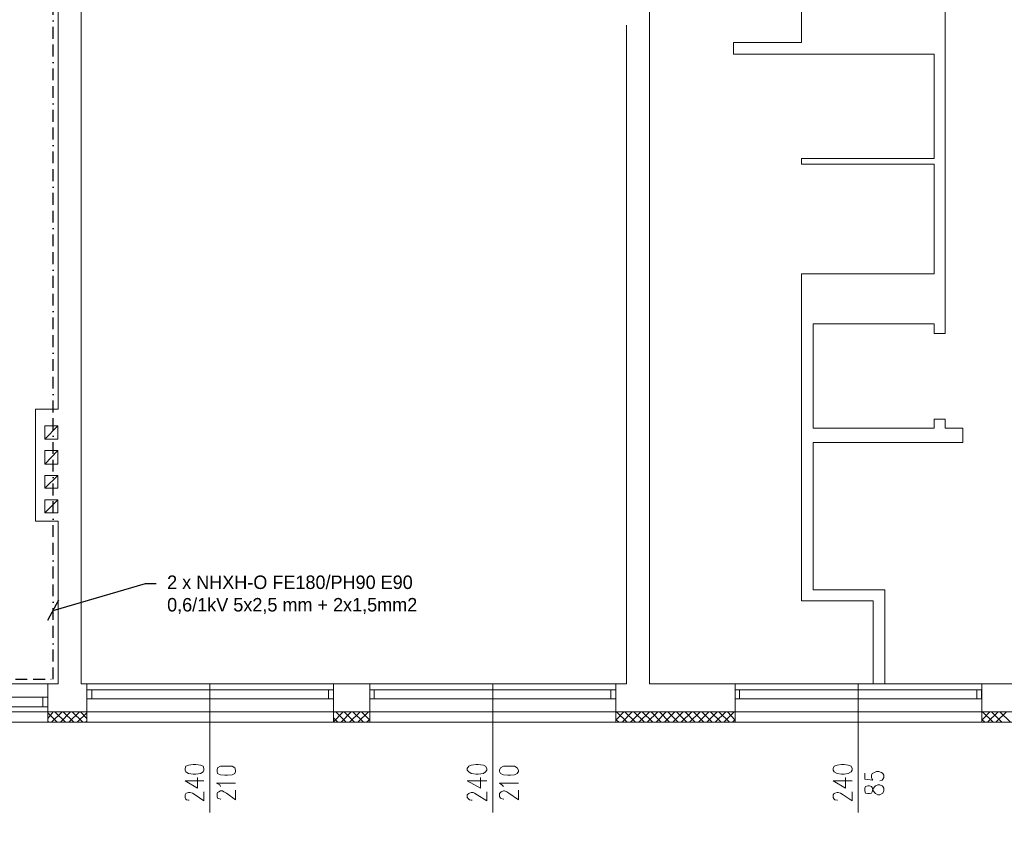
# Model space of a CAD drawing. Header units: centimetres. Extents: x -16053 to 7031, y -7778 to 254.
# Tile 18 of 256: x -12445 to -11405, y -6311 to -5436. Entities that reach past the tile are written whole.
import ezdxf
from ezdxf import colors
from ezdxf.entities.mleader import LeaderData, LeaderLine
from ezdxf.math import Vec2, Vec3

# ---------------------------------------------------------------- set-up
doc = ezdxf.new("R2010")
doc.units = ezdxf.units.CM
doc.header["$MEASUREMENT"] = 0
doc.linetypes.add('BORDER', pattern=[1.75, 0.5, -0.25, 0.5, -0.25, 0, -0.25])
doc.layers.get('0').update_dxf_attribs({"linetype": 'CONTINUOUS'})
doc.layers.add('ELEKTRYKA', color=1, linetype='CONTINUOUS')
doc.layers.add('POŁĄCZENIA', color=5, linetype='CONTINUOUS')
doc.layers.add('konstrukcja', color=250, linetype='CONTINUOUS', lineweight=15)

# ---------------------------------------------------------------- blocks, each defined once
blk = doc.blocks.new('_Oblique')
at = {"color": 0, "linetype": 'ByBlock', "lineweight": -2}
blk.add_line((-0.5, -0.5), (0.5, 0.5), dxfattribs=at)

msp = doc.modelspace()

# ---------------------------------------------------------------- linework, layer by layer
at = {"layer": 'ELEKTRYKA', "linetype": 'BORDER', "ltscale": 25}
msp.add_lwpolyline([(-12609.485, -6225.329), (-12624.977, -6225.329), (-12624.977, -6132.845), (-12409.881, -6132.845), (-12409.881, -5233.161), (-10738.414, -5233.161), (-10738.414, -4712.838), (-10694.447, -4712.838), (-10704.657, -4706.783), (-10752.032, -4706.783), (-10752.032, -3061.598), (-10703.907, -2995.998), (-10753.459, -2896.809), (-10753.459, -777.342), (-12488.499, -777.342), (-12488.499, -593.274), (-12615.893, -593.274), (-12615.893, -571.816)], dxfattribs=at)
at = {"layer": 'konstrukcja', "linetype": 'Continuous'}
for points in [[(-13021.06, -6167.166), (-13021.06, -6178.348), (-10683.01, -6178.348), (-10671.829, -6178.348), (-10671.829, -4910.163), (-10683.01, -4910.163)], [(-11779.946, -5226.768), (-11779.946, -6137.742), (-11689.319, -6137.742)], [(-11619.29, -5250.895), (-11619.29, -5460.396), (-11691.085, -5460.396), (-11691.085, -5472.754), (-11479.23, -5472.754)], [(-11467.46, -5460.396), (-11467.46, -5250.895)], [(-12380.2, -5299.74), (-12380.2, -6137.742)], [(-12404.328, -5403.313), (-12404.328, -5847.619)], [(-11804.074, -5442.153), (-11804.074, -6137.742)], [(-11467.46, -5460.396), (-11467.46, -5757.581)], [(-11479.23, -5472.754), (-11479.23, -5582.801), (-11619.29, -5582.801)], [(-11619.29, -5588.686), (-11619.29, -5582.801)], [(-11619.29, -5588.686), (-11479.23, -5588.686)], [(-11479.23, -5588.686), (-11479.23, -5704.617)], [(-11619.29, -5757.581), (-11619.29, -5704.617), (-11479.23, -5704.617)], [(-11619.29, -5757.581), (-11619.29, -6050.058)], [(-11479.23, -5757.581), (-11606.931, -5757.581)], [(-11606.931, -5867.628), (-11606.931, -5757.581)], [(-11479.23, -5757.581), (-11479.23, -5767.585), (-11467.46, -5767.585), (-11467.46, -5757.581)], [(-12404.328, -5847.619), (-12428.456, -5847.619), (-12428.456, -5965.905)], [(-12404.917, -5865.274), (-12418.452, -5879.397), (-12404.917, -5879.397), (-12404.917, -5865.274), (-12418.452, -5865.274), (-12418.452, -5879.397)], [(-11467.46, -5867.628), (-11467.46, -5858.212), (-11479.23, -5858.212), (-11479.23, -5867.628)], [(-11606.931, -5867.628), (-11479.23, -5867.628)], [(-11467.46, -5867.628), (-11448.629, -5867.628)], [(-11448.629, -5882.928), (-11448.629, -5867.628)], [(-11619.29, -5882.928), (-11619.29, -6050.058), (-11543.375, -6050.058), (-11543.375, -6096.548)], [(-11606.931, -6038.288), (-11606.931, -5882.928)], [(-11448.629, -5882.928), (-11467.46, -5882.928), (-11606.931, -5882.928)], [(-12404.917, -5891.167), (-12418.452, -5905.879), (-12404.917, -5905.879), (-12404.917, -5891.167), (-12418.452, -5891.167), (-12418.452, -5905.879)], [(-12404.917, -5917.649), (-12418.452, -5931.184), (-12404.917, -5931.184), (-12404.917, -5917.649), (-12418.452, -5917.649), (-12418.452, -5931.184)], [(-12404.917, -5943.542), (-12418.452, -5957.077), (-12404.917, -5957.077), (-12404.917, -5943.542), (-12418.452, -5943.542), (-12418.452, -5957.077)], [(-12428.456, -5965.905), (-12404.328, -5965.905), (-12404.328, -6137.742)], [(-11531.017, -6038.288), (-11606.931, -6038.288)], [(-11531.017, -6038.288), (-11531.017, -6137.742)], [(-11619.29, -6050.058), (-11543.375, -6050.058)], [(-11543.375, -6096.548), (-11543.375, -6137.742)], [(-12595.586, -6137.742), (-12415.51, -6137.742)], [(-12404.328, -6137.742), (-12415.51, -6137.742)], [(-12415.51, -6137.742), (-12415.51, -6167.166)], [(-12380.2, -6137.742), (-12374.316, -6137.742)], [(-12113.617, -6137.742), (-12374.316, -6137.742)], [(-12374.316, -6137.742), (-12374.316, -6167.166)], [(-12369.019, -6153.631), (-12369.019, -6144.215), (-12374.316, -6144.215), (-12374.316, -6153.631), (-12369.019, -6153.631)], [(-12369.019, -6153.631), (-12118.913, -6153.631), (-12118.913, -6144.215), (-12369.019, -6144.215), (-12369.019, -6153.631)], [(-12244.26, -6137.742), (-12244.26, -6273.682)], [(-12113.617, -6153.631), (-12113.617, -6144.215), (-12118.913, -6144.215), (-12118.913, -6153.631), (-12113.617, -6153.631)], [(-12113.617, -6137.742), (-12113.617, -6167.166)], [(-12075.365, -6137.742), (-12113.617, -6137.742)], [(-11815.255, -6137.742), (-12075.365, -6137.742)], [(-12075.365, -6137.742), (-12075.365, -6167.166)], [(-12070.657, -6153.631), (-12070.657, -6144.215), (-12075.365, -6144.215), (-12075.365, -6153.631), (-12070.657, -6153.631)], [(-12070.657, -6153.631), (-11820.551, -6153.631), (-11820.551, -6144.215), (-12070.657, -6144.215), (-12070.657, -6153.631)], [(-11945.31, -6137.742), (-11945.31, -6273.682)], [(-11815.255, -6153.631), (-11815.255, -6144.215), (-11820.551, -6144.215), (-11820.551, -6153.631), (-11815.255, -6153.631)], [(-11815.255, -6137.742), (-11815.255, -6167.166)], [(-11804.074, -6137.742), (-11815.255, -6137.742)], [(-11428.62, -6137.742), (-11689.319, -6137.742)], [(-11689.319, -6137.742), (-11689.319, -6167.166)], [(-11684.611, -6153.631), (-11684.611, -6144.215), (-11689.319, -6144.215), (-11689.319, -6153.631), (-11684.611, -6153.631)], [(-11684.611, -6153.631), (-11433.917, -6153.631), (-11433.917, -6144.215), (-11684.611, -6144.215), (-11684.611, -6153.631)], [(-11559.264, -6137.742), (-11559.264, -6273.682)], [(-11429.209, -6153.631), (-11429.209, -6144.215), (-11433.917, -6144.215), (-11433.917, -6153.631), (-11429.209, -6153.631)], [(-11428.62, -6137.742), (-11428.62, -6167.166)], [(-11428.62, -6137.742), (-11323.282, -6137.742)], [(-12595.586, -6151.866), (-12420.806, -6151.866), (-12420.806, -6161.87), (-12595.586, -6161.87)], [(-12420.806, -6161.87), (-12420.806, -6151.866), (-12415.51, -6151.866), (-12415.51, -6161.87), (-12420.806, -6161.87)], [(-12595.586, -6167.166), (-12415.51, -6167.166)], [(-12415.51, -6167.166), (-12374.316, -6167.166)], [(-12415.51, -6174.228), (-12409.625, -6167.166)], [(-12415.51, -6167.166), (-12415.51, -6178.348)], [(-12411.39, -6178.348), (-12400.209, -6167.166)], [(-12396.678, -6178.348), (-12407.859, -6167.166)], [(-12401.974, -6178.348), (-12391.382, -6167.166)], [(-12387.851, -6178.348), (-12399.032, -6167.166)], [(-12393.147, -6178.348), (-12381.966, -6167.166)], [(-12378.435, -6178.348), (-12389.616, -6167.166)], [(-12374.316, -6174.228), (-12380.789, -6167.166)], [(-12113.617, -6167.166), (-12374.316, -6167.166)], [(-12374.316, -6167.166), (-12374.316, -6178.348)], [(-12113.617, -6167.166), (-12084.193, -6167.166), (-12075.365, -6167.166)], [(-12113.617, -6168.932), (-12113.028, -6167.166)], [(-12113.617, -6167.166), (-12113.617, -6178.348)], [(-12113.617, -6177.759), (-12103.613, -6167.755)], [(-12100.082, -6178.348), (-12111.263, -6167.166)], [(-12105.378, -6178.348), (-12094.785, -6167.166)], [(-12091.254, -6178.348), (-12102.436, -6167.166)], [(-12096.551, -6178.348), (-12085.37, -6167.166)], [(-12081.839, -6178.348), (-12093.02, -6167.166)], [(-12087.724, -6178.348), (-12076.542, -6167.166)], [(-12075.365, -6175.994), (-12084.193, -6167.166)], [(-11815.255, -6167.166), (-12075.365, -6167.166)], [(-12075.365, -6167.166), (-12075.365, -6178.348)], [(-11815.255, -6167.166), (-11689.319, -6167.166)], [(-11815.255, -6175.994), (-11807.016, -6167.166)], [(-11815.255, -6167.166), (-11815.255, -6178.348)], [(-11803.485, -6178.348), (-11814.667, -6167.166)], [(-11808.782, -6178.348), (-11798.189, -6167.166)], [(-11794.658, -6178.348), (-11805.839, -6167.166)], [(-11799.954, -6178.348), (-11788.773, -6167.166)], [(-11785.242, -6178.348), (-11796.424, -6167.166)], [(-11791.127, -6178.348), (-11779.946, -6167.166)], [(-11776.415, -6178.348), (-11787.596, -6167.166)], [(-11782.3, -6178.348), (-11771.119, -6167.166)], [(-11767.588, -6178.348), (-11778.18, -6167.166)], [(-11772.884, -6178.348), (-11762.291, -6167.166)], [(-11758.76, -6178.348), (-11769.353, -6167.166)], [(-11764.057, -6178.348), (-11752.876, -6167.166)], [(-11749.345, -6178.348), (-11760.526, -6167.166)], [(-11755.23, -6178.348), (-11744.048, -6167.166)], [(-11740.517, -6178.348), (-11751.11, -6167.166)], [(-11746.402, -6178.348), (-11735.221, -6167.166)], [(-11731.69, -6178.348), (-11742.283, -6167.166)], [(-11737.575, -6178.348), (-11726.394, -6167.166)], [(-11722.274, -6178.348), (-11733.456, -6167.166)], [(-11728.159, -6178.348), (-11716.978, -6167.166)], [(-11713.447, -6178.348), (-11724.628, -6167.166)], [(-11719.332, -6178.348), (-11708.151, -6167.166)], [(-11704.031, -6178.348), (-11715.213, -6167.166)], [(-11710.505, -6178.348), (-11699.324, -6167.166)], [(-11695.204, -6178.348), (-11706.385, -6167.166)], [(-11701.089, -6178.348), (-11690.496, -6167.166)], [(-11689.319, -6175.994), (-11697.558, -6167.166)], [(-11428.62, -6167.166), (-11689.319, -6167.166)], [(-11689.319, -6167.166), (-11689.319, -6178.348)], [(-11428.62, -6167.166), (-10683.01, -6167.166)], [(-11428.62, -6175.994), (-11420.382, -6167.166)], [(-11428.62, -6167.166), (-11428.62, -6178.348)], [(-11416.851, -6178.348), (-11428.032, -6167.166)], [(-11422.736, -6178.348), (-11411.554, -6167.166)], [(-11407.435, -6178.348), (-11418.616, -6167.166)], [(-11413.908, -6178.348), (-11402.727, -6167.166)], [(-11398.608, -6178.348), (-11409.789, -6167.166)], [(-12405.505, -6178.348), (-12415.51, -6168.343)], [(-12414.333, -6178.348), (-12415.51, -6177.171)], [(-12384.32, -6178.348), (-12374.316, -6168.343)], [(-12375.493, -6178.348), (-12374.316, -6177.171)], [(-12108.909, -6178.348), (-12113.617, -6173.64)], [(-12078.896, -6178.348), (-12075.365, -6175.405)], [(-11812.313, -6178.348), (-11815.255, -6175.405)], [(-11692.262, -6178.348), (-11689.319, -6175.405)], [(-11425.678, -6178.348), (-11428.62, -6175.405)], [(-12270.154, -6228.957), (-12269.565, -6230.723), (-12266.623, -6232.488), (-12261.915, -6233.077), (-12258.973, -6233.077), (-12254.265, -6232.488), (-12251.322, -6230.723), (-12250.734, -6228.957), (-12250.734, -6227.192), (-12251.322, -6224.838), (-12254.265, -6223.661), (-12258.973, -6223.072), (-12261.915, -6223.072), (-12266.623, -6223.661), (-12269.565, -6224.838), (-12270.154, -6227.192), (-12270.154, -6228.957)], [(-12236.61, -6230.134), (-12236.022, -6232.488), (-12233.079, -6233.665), (-12228.371, -6234.254), (-12225.429, -6234.254), (-12220.721, -6233.665), (-12217.779, -6232.488), (-12217.19, -6230.134), (-12217.19, -6228.957), (-12217.779, -6226.603), (-12220.721, -6224.838), (-12225.429, -6224.838), (-12228.371, -6224.838), (-12233.079, -6224.838), (-12236.022, -6226.603), (-12236.61, -6228.957), (-12236.61, -6230.134)], [(-11972.38, -6228.957), (-11970.615, -6230.723), (-11968.261, -6232.488), (-11962.965, -6233.077), (-11960.611, -6233.077), (-11955.314, -6232.488), (-11952.96, -6230.723), (-11951.784, -6228.957), (-11951.784, -6227.192), (-11952.96, -6224.838), (-11955.314, -6223.661), (-11960.611, -6223.072), (-11962.965, -6223.072), (-11968.261, -6223.661), (-11970.615, -6224.838), (-11972.38, -6227.192), (-11972.38, -6228.957)], [(-11938.248, -6230.134), (-11937.071, -6232.488), (-11934.129, -6233.665), (-11929.421, -6234.254), (-11926.479, -6234.254), (-11922.359, -6233.665), (-11919.417, -6232.488), (-11918.24, -6230.134), (-11918.24, -6228.957), (-11919.417, -6226.603), (-11922.359, -6224.838), (-11926.479, -6224.838), (-11929.421, -6224.838), (-11934.129, -6224.838), (-11937.071, -6226.603), (-11938.248, -6228.957), (-11938.248, -6230.134)], [(-11585.746, -6228.957), (-11584.569, -6230.723), (-11581.627, -6232.488), (-11576.919, -6233.077), (-11573.976, -6233.077), (-11569.857, -6232.488), (-11566.914, -6230.723), (-11565.737, -6228.957), (-11565.737, -6227.192), (-11566.914, -6224.838), (-11569.857, -6223.661), (-11573.976, -6223.072), (-11576.919, -6223.072), (-11581.627, -6223.661), (-11584.569, -6224.838), (-11585.746, -6227.192), (-11585.746, -6228.957)], [(-11552.202, -6231.9), (-11552.202, -6238.373), (-11543.964, -6239.55), (-11544.552, -6238.373), (-11545.14, -6236.608), (-11545.14, -6234.254), (-11544.552, -6232.488), (-11542.198, -6231.311), (-11539.844, -6230.134), (-11537.49, -6230.134), (-11534.548, -6231.311), (-11533.371, -6232.488), (-11532.194, -6234.254), (-11532.194, -6236.608), (-11533.371, -6238.373), (-11533.959, -6239.55), (-11536.313, -6240.138)], [(-12250.734, -6240.138), (-12270.154, -6240.138), (-12257.207, -6247.789), (-12257.207, -6236.608)], [(-11951.784, -6240.138), (-11972.38, -6240.138), (-11958.257, -6247.789), (-11958.257, -6236.608)], [(-11565.737, -6240.138), (-11585.746, -6240.138), (-11572.799, -6247.789), (-11572.799, -6236.608)], [(-12233.079, -6246.023), (-12233.668, -6244.258), (-12237.199, -6242.492), (-12217.19, -6242.492)], [(-12232.491, -6259.558), (-12233.079, -6259.558), (-12234.845, -6258.97), (-12236.022, -6258.382), (-12236.61, -6256.616), (-12236.61, -6253.674), (-12236.022, -6252.497), (-12234.845, -6251.908), (-12233.079, -6250.731), (-12230.725, -6250.731), (-12229.548, -6251.908), (-12226.606, -6253.085), (-12217.19, -6260.147), (-12217.19, -6250.143)], [(-11934.129, -6246.023), (-11935.894, -6244.258), (-11938.248, -6242.492), (-11918.24, -6242.492)], [(-11933.54, -6259.558), (-11934.129, -6259.558), (-11936.483, -6258.97), (-11937.071, -6258.382), (-11938.248, -6256.616), (-11938.248, -6253.674), (-11937.071, -6252.497), (-11936.483, -6251.908), (-11934.129, -6250.731), (-11932.952, -6250.731), (-11930.598, -6251.908), (-11928.244, -6253.085), (-11918.24, -6260.147), (-11918.24, -6250.143)], [(-11552.202, -6250.731), (-11551.614, -6253.085), (-11549.26, -6253.674), (-11547.494, -6253.674), (-11545.14, -6253.085), (-11544.552, -6251.908), (-11543.964, -6248.966), (-11542.198, -6246.612), (-11541.021, -6245.435), (-11538.667, -6244.258), (-11536.313, -6244.258), (-11533.959, -6245.435), (-11533.371, -6246.023), (-11532.194, -6247.789), (-11532.194, -6250.731), (-11533.371, -6253.085), (-11533.959, -6253.674), (-11536.313, -6254.851), (-11538.667, -6254.851), (-11541.021, -6253.674), (-11542.198, -6252.497), (-11543.964, -6250.143), (-11544.552, -6247.2), (-11545.14, -6246.023), (-11547.494, -6245.435), (-11549.26, -6245.435), (-11551.614, -6246.023), (-11552.202, -6247.789), (-11552.202, -6250.731)], [(-12266.034, -6260.735), (-12266.623, -6260.735), (-12268.977, -6260.147), (-12269.565, -6259.558), (-12270.154, -6257.793), (-12270.154, -6254.851), (-12269.565, -6253.674), (-12268.977, -6253.085), (-12266.623, -6252.497), (-12264.857, -6252.497), (-12262.504, -6253.085), (-12259.561, -6254.851), (-12250.734, -6261.324), (-12250.734, -6251.908)], [(-11967.084, -6260.735), (-11968.261, -6260.735), (-11970.027, -6260.147), (-11970.615, -6259.558), (-11972.38, -6257.793), (-11972.38, -6254.851), (-11970.615, -6253.674), (-11970.027, -6253.085), (-11968.261, -6252.497), (-11965.907, -6252.497), (-11964.73, -6253.085), (-11961.788, -6254.851), (-11951.784, -6261.324), (-11951.784, -6251.908)], [(-11581.038, -6260.735), (-11581.627, -6260.735), (-11583.98, -6260.147), (-11584.569, -6259.558), (-11585.746, -6257.793), (-11585.746, -6254.851), (-11584.569, -6253.674), (-11583.98, -6253.085), (-11581.627, -6252.497), (-11580.45, -6252.497), (-11578.096, -6253.085), (-11575.153, -6254.851), (-11565.737, -6261.324), (-11565.737, -6251.908)]]:
    msp.add_lwpolyline(points, dxfattribs=at)

# ---------------------------------------------------------------- leaders
at = {"layer": 'POŁĄCZENIA'}
ml = msp.add_multileader_mtext('Standard', dxfattribs=at)
ml.set_content('2 x NHXH-O FE180/PH90 E90\\P0,6/1kV 5x2,5 mm + 2x1,5mm2', color=256)
ml.set_leader_properties()
ml.set_arrow_properties(name='OBLIQUE')
ml.build(insert=Vec2(0, 0))
ml.multileader.update_dxf_attribs({"dogleg_length": 11.4, "arrow_head_size": 17.1})
ctx = ml.context
ctx.base_point, ctx.char_height, ctx.arrow_head_size, ctx.landing_gap_size, ctx.plane_origin = Vec3(-12300.765, -6031.612), 14.25, 17.1, 11.4, Vec3(-12190.322, -5234.318)
notes = []
notes.append((ctx, [(2, (1, 1, 0), (-12312.165, -6031.612), (1, 0), 11.4, [(3, [(-12409.881, -6060.094)], 0, []), (6, [(-12409.881, -6060.094)], 0, []), (0, [(-12409.881, -6060.094)], 0, []), (1, [(-12409.881, -6060.094)], 0, []), (2, [(-12409.881, -6060.094)], 0, [])])]))
ctx.mtext.insert, ctx.mtext.flow_direction = Vec3(-12289.365, -6023.3), 5
for ctx, leaders in notes:
    for number, flags, end, landing, length, lines in leaders:
        leader = LeaderData()
        leader.index, (leader.has_last_leader_line, leader.has_dogleg_vector, leader.attachment_direction) = number, flags
        leader.last_leader_point, leader.dogleg_vector, leader.dogleg_length = Vec3(end), Vec3(landing), length
        for number, points, colour, breaks in lines:
            line = LeaderLine()
            line.index, line.vertices, line.color, line.breaks = number, Vec3.list(points), colors.encode_raw_color(colour), breaks
            leader.lines.append(line)
        ctx.leaders.append(leader)

doc.saveas('drawing.dxf')
